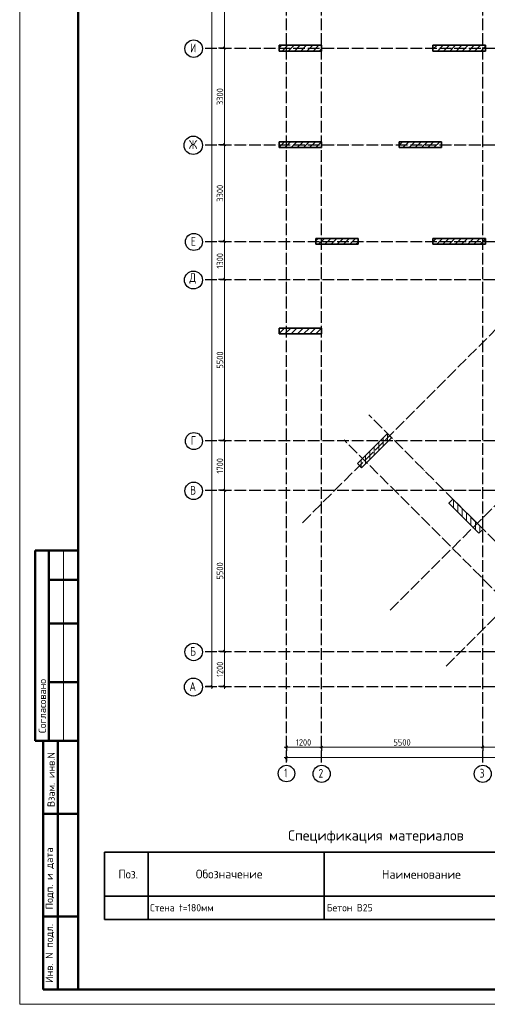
# Model space of a CAD drawing. Header units: millimetres. Extents: x -49773 to 2322955, y -3321 to 58485.
# Tile 178 of 256: x 789189 to 805153, y -1439 to 32183. Entities that reach past the tile are written whole.
import ezdxf

# ---------------------------------------------------------------- set-up
doc = ezdxf.new("R2010")
doc.units = ezdxf.units.MM
doc.linetypes.add('______11', pattern=[500, 400, -50, 0, -50])
doc.linetypes.add('______5', pattern=[1100, 800, -100, 100, -100])
doc.layers.add('Standard', color=7, linetype='Continuous', lineweight=25)
doc.layers.add('Размерная линия_ общее', color=7, linetype='Continuous', lineweight=13)
doc.layers.add('Осевая линия_ общее', color=7, linetype='______5', lineweight=13, true_color=0xa0a0a0)
doc.styles.add('ISOCPEUR', font='txt')

msp = doc.modelspace()

# ---------------------------------------------------------------- linework, layer by layer
at = {"color": 7, "linetype": 'Continuous', "lineweight": 35, "transparency": 33554687}
for p, q in [((799494.9, 31313.6), (798044.9, 31313.6)), ((798044.9, 31313.6), (798044.9, 31113.6)), ((799494.9, 31113.6), (799494.9, 31313.6)), ((805094.9, 31313.6), (803294.9, 31313.6)), ((803294.9, 31313.6), (803294.9, 31113.6)), ((805094.9, 31113.6), (805094.9, 31313.6)), ((798044.9, 31113.6), (799494.9, 31113.6)), ((803294.9, 31113.6), (805094.9, 31113.6)), ((799494.9, 28013.6), (798044.9, 28013.6)), ((798044.9, 28013.6), (798044.9, 27813.6)), ((799494.9, 27813.6), (799494.9, 28013.6)), ((803594.9, 28013.6), (802144.9, 28013.6)), ((802144.9, 28013.6), (802144.9, 27813.6)), ((803594.9, 27813.6), (803594.9, 28013.6)), ((798044.9, 27813.6), (799494.9, 27813.6)), ((802144.9, 27813.6), (803594.9, 27813.6)), ((800744.9, 24713.6), (799294.9, 24713.6)), ((799294.9, 24713.6), (799294.9, 24513.6)), ((800744.9, 24513.6), (800744.9, 24713.6)), ((805094.9, 24713.6), (803294.9, 24713.6)), ((803294.9, 24713.6), (803294.9, 24513.6)), ((805094.9, 24513.6), (805094.9, 24713.6)), ((799294.9, 24513.6), (800744.9, 24513.6)), ((803294.9, 24513.6), (805094.9, 24513.6)), ((799494.9, 21653.6), (798044.9, 21653.6)), ((798044.9, 21653.6), (798044.9, 21453.6)), ((799494.9, 21453.6), (799494.9, 21653.6)), ((798044.9, 21453.6), (799494.9, 21453.6)), ((801746.3, 18048.4), (800721, 17023.1)), ((800862.4, 16881.7), (801887.7, 17907)), ((801887.7, 17907), (801746.3, 18048.4)), ((800721, 17023.1), (800862.4, 16881.7)), ((803981, 15813.7), (803839.6, 15672.3)), ((805006.3, 14788.4), (803981, 15813.7)), ((803839.6, 15672.3), (804864.9, 14647)), ((804864.9, 14647), (805006.3, 14788.4))]:
    msp.add_line(p, q, dxfattribs=at)
at = {"color": 253, "linetype": '______11', "lineweight": 18, "true_color": 0xababab, "transparency": 33554687}
for p, q in [((798044.9, 31225.3), (798133.2, 31313.6)), ((798357.5, 31113.6), (798557.5, 31313.6)), ((798781.8, 31113.6), (798981.7, 31313.6)), ((799206, 31113.6), (799406, 31313.6)), ((803448.6, 31113.6), (803648.7, 31313.6)), ((803872.9, 31113.6), (804072.9, 31313.6)), ((804297.2, 31113.6), (804497.2, 31313.6)), ((804721.4, 31113.6), (804921.4, 31313.6)), ((798044.9, 27831.2), (798227.3, 28013.6)), ((798451.6, 27813.6), (798651.6, 28013.6)), ((798875.9, 27813.6), (799075.9, 28013.6)), ((799300.1, 27813.6), (799494.9, 28008.4)), ((802270, 27813.6), (802470, 28013.6)), ((802694.2, 27813.6), (802894.2, 28013.6)), ((803118.5, 27813.6), (803318.5, 28013.6)), ((803542.8, 27813.6), (803594.9, 27865.8)), ((799394.2, 24513.6), (799594.2, 24713.6)), ((799818.5, 24513.6), (800018.5, 24713.6)), ((800242.8, 24513.6), (800442.8, 24713.6)), ((800667, 24513.6), (800744.9, 24591.5)), ((803294.9, 24595.9), (803412.6, 24713.6)), ((803636.9, 24513.6), (803836.9, 24713.6)), ((804061.1, 24513.6), (804261.1, 24713.6)), ((804485.4, 24513.6), (804685.4, 24713.6)), ((804909.7, 24513.6), (805094.9, 24698.9)), ((798044.9, 21467.3), (798231.3, 21653.6)), ((798455.6, 21453.6), (798655.5, 21653.6)), ((798879.8, 21453.6), (799079.8, 21653.6)), ((799304.1, 21453.6), (799494.9, 21644.5)), ((801594.9, 17614.3), (801594.9, 17897.1)), ((801294.9, 17314.3), (801294.9, 17597.1)), ((800994.9, 17014.3), (800994.9, 17297.1)), ((803994.9, 15516.9), (803994.9, 15799.8)), ((804294.9, 15216.9), (804294.9, 15499.8)), ((804594.9, 14916.9), (804594.9, 15199.8)), ((804894.9, 14677), (804894.9, 14899.8))]:
    msp.add_line(p, q, dxfattribs=at)
at = {"color": 253, "linetype": '______5', "lineweight": 18, "true_color": 0xababab, "transparency": 33554687}
for p, q in [((798145.4, 31113.6), (798345.4, 31313.6)), ((798569.6, 31113.6), (798769.6, 31313.6)), ((798993.9, 31113.6), (799193.9, 31313.6)), ((803294.9, 31172), (803436.5, 31313.6)), ((803660.8, 31113.6), (803860.8, 31313.6)), ((804085, 31113.6), (804285, 31313.6)), ((804509.3, 31113.6), (804709.3, 31313.6)), ((804933.6, 31113.6), (805094.9, 31275)), ((799418.1, 31113.6), (799494.9, 31190.4)), ((798239.5, 27813.6), (798439.5, 28013.6)), ((798663.7, 27813.6), (798863.7, 28013.6)), ((799088, 27813.6), (799288, 28013.6)), ((802144.9, 27900.7), (802257.8, 28013.6)), ((802482.1, 27813.6), (802682.1, 28013.6)), ((802906.4, 27813.6), (803106.4, 28013.6)), ((803330.6, 27813.6), (803530.6, 28013.6)), ((799294.9, 24626.5), (799382.1, 24713.6)), ((799606.4, 24513.6), (799806.4, 24713.6)), ((800030.6, 24513.6), (800230.6, 24713.6)), ((800454.9, 24513.6), (800654.9, 24713.6)), ((803424.7, 24513.6), (803624.7, 24713.6)), ((803849, 24513.6), (804049, 24713.6)), ((804273.3, 24513.6), (804473.3, 24713.6)), ((804697.5, 24513.6), (804897.5, 24713.6)), ((798243.4, 21453.6), (798443.4, 21653.6)), ((798667.7, 21453.6), (798867.7, 21653.6)), ((799091.9, 21453.6), (799291.9, 21653.6)), ((801744.9, 17764.3), (801744.9, 18047.1)), ((801444.9, 17464.3), (801444.9, 17747.1)), ((800844.9, 16899.1), (800844.9, 17147.1)), ((801144.9, 17164.3), (801144.9, 17447.1)), ((803844.9, 15666.9), (803844.9, 15677.6)), ((804144.9, 15366.9), (804144.9, 15649.8)), ((804444.9, 15066.9), (804444.9, 15349.8)), ((804744.9, 14766.9), (804744.9, 15049.8))]:
    msp.add_line(p, q, dxfattribs=at)
at = {"layer": 'Standard', "color": 7, "linetype": 'Continuous', "lineweight": 50, "transparency": 33554687}
for p, q in [((791189.3, 14061.3), (789716.1, 14061.3)), ((789716.1, 14061.3), (789716.1, 7561.3)), ((789716.1, 14061.3), (789716.1, 7561.3)), ((790189.3, 14061.3), (790189.3, 7561.3)), ((791189.3, 13061.3), (790189.3, 13061.3)), ((791189.3, 11561.3), (790189.3, 11561.3)), ((791189.3, 9561.3), (790189.3, 9561.3)), ((789189.3, 7561.3), (789195.5, 7561.3)), ((789716.1, 7561.3), (791189.3, 7561.3)), ((789989.3, -938.7), (789989.3, 7561.3)), ((789989.3, -938.7), (789989.3, 7561.3)), ((790489.3, -938.7), (790489.3, 7561.3)), ((789989.3, 5061.3), (791189.3, 5061.3)), ((789989.3, 1561.3), (791189.3, 1561.3)), ((791189.3, -938.7), (789989.3, -938.7))]:
    msp.add_line(p, q, dxfattribs=at)
at = {"layer": 'Standard', "color": 7, "linetype": 'Continuous', "lineweight": 13, "transparency": 33554687}
for p, q in [((790689.3, 14061.3), (790689.3, 7561.3)), ((792080.1, 2258.8), (810580.1, 2258.8)), ((792080.1, 1458.8), (810580.1, 1458.8))]:
    msp.add_line(p, q, dxfattribs=at)
at = {"layer": 'Standard', "color": 7, "linetype": 'Continuous', "lineweight": 35, "transparency": 33554687}
for p, q in [((792080.1, 3758.8), (810580.1, 3758.8)), ((792080.1, 3758.8), (792080.1, 2258.8)), ((792080.1, 2258.8), (792080.1, 3758.8)), ((793580.1, 3758.8), (793580.1, 2258.8)), ((799580.1, 3758.8), (799580.1, 2258.8)), ((810580.1, 2258.8), (792080.1, 2258.8)), ((792080.1, 2258.8), (792080.1, 1458.8)), ((793580.1, 2258.8), (793580.1, 1458.8)), ((799580.1, 2258.8), (799580.1, 1458.8)), ((792080.1, 1458.8), (810580.1, 1458.8))]:
    msp.add_line(p, q, dxfattribs=at)
at = {"layer": 'Standard', "color": 7, "linetype": 'Continuous', "lineweight": 13, "transparency": 33554687}
msp.add_lwpolyline([(789189.3, -1438.7), (831189.3, -1438.7), (831189.3, 57961.3), (789189.3, 57961.3), (789189.3, -1438.7)], close=True, dxfattribs=at)
at = {"layer": 'Standard', "color": 7, "linetype": 'Continuous', "lineweight": 50, "transparency": 33554687}
msp.add_lwpolyline([(791189.3, 57461.3), (830689.3, 57461.3), (830689.3, -938.7), (791189.3, -938.7), (791189.3, 57461.3)], close=True, dxfattribs=at)
at = {"layer": 'Осевая линия_ общее', "color": 253, "linetype": '______11', "lineweight": -3, "true_color": 0xa0a0a0, "transparency": 33554687}
for p, q in [((798294.9, 6823.6), (798294.9, 56903.6)), ((799494.9, 6823.6), (799494.9, 56903.6)), ((804994.9, 6823.6), (804994.9, 56903.6)), ((798847.1, 15007.9), (815358.1, 31518.8)), ((795524.9, 31213.6), (812704.9, 31213.6)), ((801838.2, 12016.8), (818349.1, 28527.7)), ((795524.9, 27913.6), (818554.9, 27913.6)), ((803747.4, 10107.6), (820258.3, 26618.6)), ((795524.9, 24613.6), (824344.9, 24613.6)), ((795524.9, 23313.6), (824344.9, 23313.6)), ((807572.8, 12221.9), (801109.9, 18684.8)), ((806724.3, 11373.3), (800261.3, 17836.3)), ((795524.9, 17813.6), (824344.9, 17813.6)), ((795524.9, 16113.6), (824344.9, 16113.6)), ((795524.9, 10613.6), (824344.9, 10613.6)), ((795524.9, 9413.6), (824344.9, 9413.6))]:
    msp.add_line(p, q, dxfattribs=at)
at = {"layer": 'Осевая линия_ общее', "color": 7, "linetype": 'Continuous', "lineweight": 25, "transparency": 33554687}
for centre, radius in [((795128.7, 31194.1), 298.8), ((795113.4, 27894.1), 313.4), ((795137.4, 24594.1), 292.4), ((795120.7, 23294.1), 305.8), ((795137.4, 17794.1), 292.4), ((795128.7, 16094.1), 298.8), ((795128.7, 10594.1), 298.8), ((795120.7, 9394.1), 305.8), ((798296.9, 6442.2), 281.9), ((799497.4, 6431.7), 292.4), ((804997.4, 6431.7), 292.4)]:
    msp.add_circle(centre, radius, dxfattribs=at)
at = {"layer": 'Размерная линия_ общее', "color": 7, "linetype": 'Continuous', "lineweight": 13, "transparency": 33554687}
for p, q in [((795750.7, 9413.6), (795750.7, 55903.6)), ((796186.3, 31213.6), (796186.3, 34513.6)), ((796186.3, 27913.6), (796186.3, 31213.6)), ((796186.3, 24613.6), (796186.3, 27913.6)), ((796186.3, 23313.6), (796186.3, 24613.6)), ((796186.3, 17813.6), (796186.3, 23313.6)), ((796186.3, 16113.6), (796186.3, 17813.6)), ((796186.3, 10613.6), (796186.3, 16113.6)), ((796186.3, 9413.6), (796186.3, 10613.6)), ((795750.7, 9413.6), (795750.7, 9338.6)), ((796186.3, 9413.6), (796186.3, 9338.6)), ((798294.9, 7344.8), (798219.9, 7344.8)), ((798294.9, 7344.8), (799494.9, 7344.8)), ((799494.9, 7344.8), (804994.9, 7344.8)), ((804994.9, 7344.8), (806694.9, 7344.8)), ((798294.9, 6990), (798219.9, 6990)), ((798294.9, 6990), (823344.9, 6990))]:
    msp.add_line(p, q, dxfattribs=at)
at = {"layer": 'Размерная линия_ общее', "color": 253, "linetype": 'Continuous', "lineweight": -3, "true_color": 0xa0a0a0, "transparency": 33554687}
for p, q in [((796186.3, 31213.6), (796061.3, 31213.6)), ((796186.3, 31213.6), (796311.3, 31213.6)), ((796186.3, 27913.6), (796061.3, 27913.6)), ((796186.3, 27913.6), (796311.3, 27913.6)), ((796186.3, 24613.6), (796061.3, 24613.6)), ((796186.3, 24613.6), (796311.3, 24613.6)), ((796186.3, 23313.6), (796061.3, 23313.6)), ((796186.3, 23313.6), (796311.3, 23313.6)), ((796186.3, 17813.6), (796061.3, 17813.6)), ((796186.3, 17813.6), (796311.3, 17813.6)), ((796186.3, 16113.6), (796061.3, 16113.6)), ((796186.3, 16113.6), (796311.3, 16113.6)), ((796186.3, 10613.6), (796061.3, 10613.6)), ((796186.3, 10613.6), (796311.3, 10613.6)), ((795750.7, 9413.6), (795531.9, 9413.6)), ((795750.7, 9413.6), (795625.7, 9413.6)), ((795750.7, 9413.6), (795875.7, 9413.6)), ((796186.3, 9413.6), (795971.2, 9413.6)), ((796186.3, 9413.6), (796061.3, 9413.6)), ((796186.3, 9413.6), (796311.3, 9413.6)), ((798294.9, 7344.8), (798294.9, 7469.8)), ((799494.9, 7344.8), (799494.9, 7469.8)), ((804994.9, 7344.8), (804994.9, 7469.8)), ((798294.9, 7344.8), (798294.9, 7219.8)), ((798294.9, 7344.8), (798294.9, 7344.8)), ((798294.9, 6990), (798294.9, 7115)), ((799494.9, 7344.8), (799494.9, 7219.8)), ((799494.9, 7344.8), (799494.9, 7344.8)), ((804994.9, 7344.8), (804994.9, 7219.8)), ((804994.9, 7344.8), (804994.9, 7344.8)), ((798294.9, 6990), (798294.9, 6865)), ((798294.9, 6990), (798294.9, 6910.5))]:
    msp.add_line(p, q, dxfattribs=at)
at = {"layer": 'Размерная линия_ общее', "color": 7, "linetype": 'Continuous', "lineweight": 25, "transparency": 33554687}
for p, q in [((796223.8, 31176.1), (796148.8, 31251.1)), ((796223.8, 27876.1), (796148.8, 27951.1)), ((796223.8, 24576.1), (796148.8, 24651.1)), ((796223.8, 23276.1), (796148.8, 23351.1)), ((796223.8, 17776.1), (796148.8, 17851.1)), ((796223.8, 16076.1), (796148.8, 16151.1)), ((796223.8, 10576.1), (796148.8, 10651.1)), ((795788.2, 9376.1), (795713.2, 9451.1)), ((796223.8, 9376.1), (796148.8, 9451.1)), ((798257.4, 7307.3), (798332.4, 7382.3)), ((799457.4, 7307.3), (799532.4, 7382.3)), ((804957.4, 7307.3), (805032.4, 7382.3)), ((798257.4, 6952.5), (798332.4, 7027.5))]:
    msp.add_line(p, q, dxfattribs=at)
at = {"layer": 'Размерная линия_ общее', "color": 253, "linetype": 'Continuous', "lineweight": -3, "true_color": 0xa0a0a0, "transparency": 33554687}
for points in [[(796186.3, 31213.6), (796169.3, 31213.6), (796169.3, 31213.6), (796169.3, 31213.6), (796169.3, 31213.6), (796169.3, 31213.6), (796169.3, 31213.6), (796169.3, 31213.6), (796169.3, 31213.6), (796169.3, 31213.6), (796169.3, 31213.6), (796169.3, 31213.6), (796169.3, 31213.6), (796169.3, 31213.6), (796169.3, 31213.6), (795971.2, 31213.6)], [(796186.3, 27913.6), (796169.3, 27913.6), (796169.3, 27913.6), (796169.3, 27913.6), (796169.3, 27913.6), (796169.3, 27913.6), (796169.3, 27913.6), (796169.3, 27913.6), (796169.3, 27913.6), (796169.3, 27913.6), (796169.3, 27913.6), (796169.3, 27913.6), (796169.3, 27913.6), (796169.3, 27913.6), (796169.3, 27913.6), (796169.3, 27913.6), (796169.3, 27913.6), (795971.2, 27913.6)], [(796186.3, 24613.6), (796169.3, 24613.6), (796169.3, 24613.6), (796169.3, 24613.6), (796169.3, 24613.6), (796169.3, 24613.6), (796169.3, 24613.6), (796169.3, 24613.6), (796169.3, 24613.6), (796169.3, 24613.6), (796169.3, 24613.6), (796169.3, 24613.6), (796169.3, 24613.6), (796169.3, 24613.6), (796169.3, 24613.6), (796169.3, 24613.6), (796169.3, 24613.6), (796169.3, 24613.6), (796169.3, 24613.6), (795971.2, 24613.6)], [(796186.3, 23313.6), (796169.3, 23313.6), (796169.3, 23313.6), (796169.3, 23313.6), (796169.3, 23313.6), (796169.3, 23313.6), (796169.3, 23313.6), (796169.3, 23313.6), (796169.3, 23313.6), (796169.3, 23313.6), (796169.3, 23313.6), (796169.3, 23313.6), (796169.3, 23313.6), (796169.3, 23313.6), (796169.3, 23313.6), (796169.3, 23313.6), (796169.3, 23313.6), (796169.3, 23313.6), (796169.3, 23313.6), (796169.3, 23313.6), (796169.3, 23313.6), (795971.2, 23313.6)], [(796186.3, 17813.6), (796169.3, 17813.6), (796169.3, 17813.6), (796169.3, 17813.6), (796169.3, 17813.6), (796169.3, 17813.6), (796169.3, 17813.6), (796169.3, 17813.6), (796169.3, 17813.6), (796169.3, 17813.6), (796169.3, 17813.6), (796169.3, 17813.6), (796169.3, 17813.6), (796169.3, 17813.6), (796169.3, 17813.6), (796169.3, 17813.6), (796169.3, 17813.6), (796169.3, 17813.6), (796169.3, 17813.6), (796169.3, 17813.6), (796169.3, 17813.6), (796169.3, 17813.6), (796169.3, 17813.6), (795971.2, 17813.6)], [(796186.3, 16113.6), (796169.3, 16113.6), (796169.3, 16113.6), (796169.3, 16113.6), (796169.3, 16113.6), (796169.3, 16113.6), (796169.3, 16113.6), (796169.3, 16113.6), (796169.3, 16113.6), (796169.3, 16113.6), (796169.3, 16113.6), (796169.3, 16113.6), (796169.3, 16113.6), (796169.3, 16113.6), (796169.3, 16113.6), (796169.3, 16113.6), (796169.3, 16113.6), (796169.3, 16113.6), (796169.3, 16113.6), (796169.3, 16113.6), (796169.3, 16113.6), (796169.3, 16113.6), (796169.3, 16113.6), (796169.3, 16113.6), (796169.3, 16113.6), (795971.2, 16113.6)], [(796186.3, 10613.6), (796169.3, 10613.6), (796169.3, 10613.6), (796169.3, 10613.6), (796169.3, 10613.6), (796169.3, 10613.6), (796169.3, 10613.6), (796169.3, 10613.6), (796169.3, 10613.6), (796169.3, 10613.6), (796169.3, 10613.6), (796169.3, 10613.6), (796169.3, 10613.6), (796169.3, 10613.6), (796169.3, 10613.6), (796169.3, 10613.6), (796169.3, 10613.6), (796169.3, 10613.6), (796169.3, 10613.6), (796169.3, 10613.6), (796169.3, 10613.6), (796169.3, 10613.6), (796169.3, 10613.6), (796169.3, 10613.6), (796169.3, 10613.6), (796169.3, 10613.6), (796169.3, 10613.6), (796096.8, 10613.6), (796096.8, 10613.6), (795971.2, 10613.6)]]:
    msp.add_lwpolyline(points, dxfattribs=at)

# ---------------------------------------------------------------- texts
at = {"layer": 'Standard', "color": 7, "linetype": 'Continuous', "lineweight": 50, "transparency": 33554687, "char_height": 250, "attachment_point": 7, "rotation": 90, "style": 'ISOCPEUR'}
for s, insert, width in [('\\A1;{\\fISOCPEUR|i0|b0;\\H250.000000;\\W1.000000;\\C7;Согласовано}\\P', (790089.3, 7822.8), 2071.875), ('\\A1;{\\fISOCPEUR|i0|b0;\\H250.000000;\\W1.000000;\\C7;Взам. инв.N}\\P', (790387.3, 5297.2), 1909.099), ('\\A1;{\\fISOCPEUR|i0|b0;\\H250.000000;\\W1.000000;\\C7;Подп. и дата}\\P', (790363.6, 1803.5), 2197.059), ('\\A1;{\\fISOCPEUR|i0|b0;\\H250.000000;\\W1.000000;\\C7;Инв. N подл.}\\P', (790363.6, -704.7), 2021.795)]:
    msp.add_mtext(s, dxfattribs=dict(at, insert=insert, width=width))
at = {"layer": 'Standard', "color": 7, "linetype": 'Continuous', "lineweight": 35, "transparency": 33554687, "insert": (798355.1, 4058.8), "char_height": 350, "width": 6119.297, "attachment_point": 7, "style": 'ISOCPEUR'}
msp.add_mtext('\\W0.99;Спецификация материалов', dxfattribs=at)
at = {"layer": 'Standard', "color": 7, "linetype": 'Continuous', "lineweight": 25, "transparency": 33554687, "attachment_point": 7, "style": 'ISOCPEUR'}
for s, insert, char_height, width in [('\\W0.92;Поз.', (792562.1, 2858.4), 300, 872.98), ('\\W0.97;Обозначение', (795203.7, 2859.7), 300, 2499.411), ('\\W0.98;Наименование', (801552.8, 2848.9), 300, 2784.782), ('\\W0.96;Стена t=180мм', (793638.7, 1733.8), 250, 2418.674), ('\\W0.97;Бетон В25', (799673.4, 1733.8), 250, 1770.373)]:
    msp.add_mtext(s, dxfattribs=dict(at, insert=insert, char_height=char_height, width=width))
at = {"layer": 'Осевая линия_ общее', "color": 7, "linetype": 'Continuous', "lineweight": 25, "transparency": 33554687, "char_height": 300, "attachment_point": 7, "style": 'ISOCPEUR'}
for s, insert, width in [('\\W0.80;И', (795008.7, 31063.6), 359.83), ('\\W0.83;Ж', (794963.4, 27763.6), 425), ('\\W0.78;Е', (795032.4, 24463.6), 326.407), ('\\W0.82;Д', (794985.7, 23163.6), 392.649), ('\\W0.78;Г', (795032.4, 17663.6), 326.407), ('\\W0.80;В', (795008.7, 15963.6), 359.83), ('\\W0.80;Б', (795008.7, 10463.6), 359.83), ('\\W0.82;А', (794985.7, 9263.6), 392.649), ('\\W0.56;1', (798221.9, 6311.7), 233.343), ('\\W0.78;2', (799392.4, 6301.2), 326.407), ('\\W0.78;3', (804892.4, 6301.2), 326.407)]:
    msp.add_mtext(s, dxfattribs=dict(at, insert=insert, width=width))
at = {"layer": 'Размерная линия_ общее', "color": 7, "linetype": 'Continuous', "lineweight": 25, "transparency": 33554687, "char_height": 220, "attachment_point": 7, "rotation": 90, "style": 'ISOCPEUR'}
for s, insert, width in [('\\W0.93;3300', (796136.3, 29266.6), 718.094), ('\\W0.93;3300', (796136.3, 25966.6), 718.094), ('\\W0.87;1300', (796136.3, 23688.6), 666.903), ('\\W0.93;5500', (796136.3, 20266.6), 718.087), ('\\W0.87;1700', (796136.3, 16688.6), 666.903), ('\\W0.93;5500', (796136.3, 13066.6), 718.087), ('\\W0.87;1200', (796136.3, 9738.6), 666.903)]:
    msp.add_mtext(s, dxfattribs=dict(at, insert=insert, width=width))
at = {"layer": 'Размерная линия_ общее', "color": 7, "linetype": 'Continuous', "lineweight": 25, "transparency": 33554687, "char_height": 220, "attachment_point": 7, "style": 'ISOCPEUR'}
for s, insert, width in [('\\W0.87;1200', (798619.9, 7394.8), 666.903), ('\\W0.93;5500', (801947.9, 7394.8), 718.094)]:
    msp.add_mtext(s, dxfattribs=dict(at, insert=insert, width=width))

doc.saveas('drawing.dxf')
